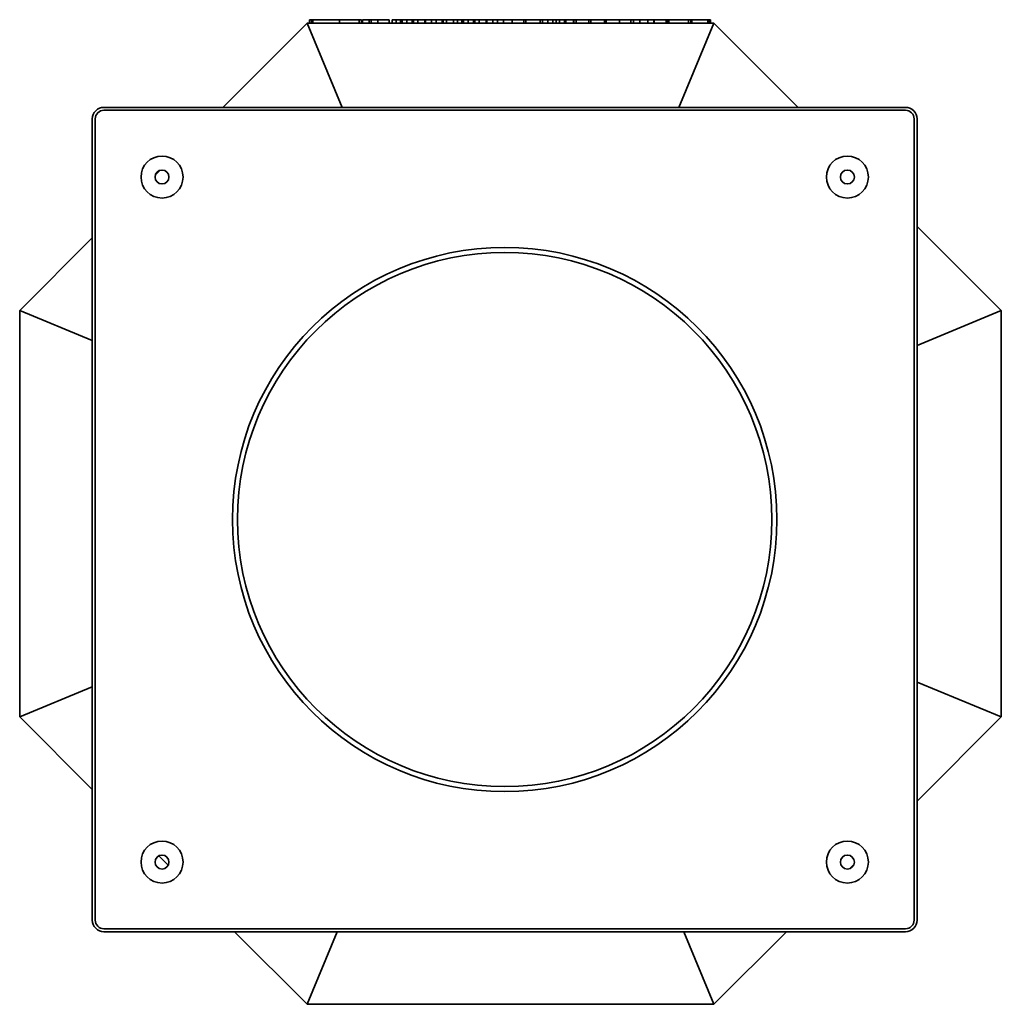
# Model space of a CAD drawing. Header units: millimetres. Extents: x 417 to 1262, y 170 to 1018.
import ezdxf

# ---------------------------------------------------------------- set-up
doc = ezdxf.new("R2010")
doc.units = ezdxf.units.MM
doc.header["$LTSCALE"] = 4
doc.layers.add('Krawędzie widoczne(ISO)', color=7, linetype='Continuous', lineweight=35, true_color=0x262659)

msp = doc.modelspace()

# ---------------------------------------------------------------- linework, layer by layer
at = {"layer": 'Krawędzie widoczne(ISO)'}
for p, q in [((667.08, 1018), (668.77, 1018)), ((667.08, 1015), (667.08, 1018)), ((668.77, 1018), (669.75, 1018)), ((668.77, 1015), (668.77, 1018)), ((669.75, 1018), (692.13, 1018)), ((669.75, 1015), (669.75, 1018)), ((692.13, 1018), (692.91, 1018)), ((692.91, 1018), (699.43, 1018)), ((692.91, 1015), (692.91, 1018)), ((699.43, 1018), (709.73, 1018)), ((709.73, 1018), (710.93, 1018)), ((709.73, 1015), (709.73, 1018)), ((710.93, 1018), (711.86, 1018)), ((711.86, 1015), (711.86, 1018)), ((712.59, 1018), (718.26, 1018)), ((712.59, 1015), (712.59, 1018)), ((718.26, 1018), (720.17, 1018)), ((718.26, 1015), (718.26, 1018)), ((720.17, 1018), (725.71, 1018)), ((720.17, 1015), (720.17, 1018)), ((725.71, 1018), (728.65, 1018)), ((725.71, 1015), (725.71, 1018)), ((728.65, 1018), (735.51, 1018)), ((735.51, 1015), (735.51, 1018)), ((738.08, 1018), (741.25, 1018)), ((738.08, 1015), (738.08, 1018)), ((741.25, 1018), (741.62, 1018)), ((741.62, 1015), (741.62, 1018)), ((741.62, 1018), (745.36, 1018)), ((745.36, 1015), (745.36, 1018)), ((745.36, 1018), (746.72, 1018)), ((746.72, 1015), (746.72, 1018)), ((746.72, 1018), (750.89, 1018)), ((750.89, 1015), (750.89, 1018)), ((750.89, 1018), (755.48, 1018)), ((755.48, 1018), (756.59, 1018)), ((755.48, 1015), (755.48, 1018)), ((756.59, 1018), (760.34, 1018)), ((756.59, 1015), (756.59, 1018)), ((760.34, 1015), (760.34, 1018)), ((760.34, 1018), (766.14, 1018)), ((766.14, 1015), (766.14, 1018)), ((766.14, 1018), (766.63, 1018)), ((766.63, 1018), (766.87, 1018)), ((766.63, 1015), (766.63, 1018)), ((766.87, 1018), (772.02, 1018)), ((766.87, 1015), (766.87, 1018)), ((772.02, 1018), (775.95, 1018)), ((772.02, 1015), (772.02, 1018)), ((775.95, 1018), (781.1, 1018)), ((775.95, 1015), (775.95, 1018)), ((781.1, 1018), (782.13, 1018)), ((781.1, 1015), (781.1, 1018)), ((782.13, 1015), (782.13, 1018)), ((782.13, 1018), (785.03, 1018)), ((785.03, 1015), (785.03, 1018)), ((785.03, 1018), (790.99, 1018)), ((790.99, 1018), (791.34, 1018)), ((790.99, 1015), (790.99, 1018)), ((791.34, 1018), (794.4, 1018)), ((794.4, 1018), (798.14, 1018)), ((794.4, 1015), (794.4, 1018)), ((798.14, 1018), (799.5, 1018)), ((798.14, 1015), (798.14, 1018)), ((799.5, 1018), (803.67, 1018)), ((799.5, 1015), (799.5, 1018)), ((803.67, 1018), (808.25, 1018)), ((803.67, 1015), (803.67, 1018)), ((808.25, 1018), (808.26, 1018)), ((808.25, 1015), (808.25, 1018)), ((808.26, 1018), (809.37, 1018)), ((808.26, 1015), (808.26, 1018)), ((809.37, 1018), (813.12, 1018)), ((809.37, 1015), (809.37, 1018)), ((813.12, 1018), (818.92, 1018)), ((813.12, 1015), (813.12, 1018)), ((818.92, 1018), (819.41, 1018)), ((818.92, 1015), (818.92, 1018)), ((819.41, 1018), (819.64, 1018)), ((819.41, 1015), (819.41, 1018)), ((819.64, 1015), (819.64, 1018)), ((819.64, 1018), (824.8, 1018)), ((824.8, 1015), (824.8, 1018)), ((824.8, 1018), (828.72, 1018)), ((828.72, 1015), (828.72, 1018)), ((828.72, 1018), (833.88, 1018)), ((833.88, 1018), (841.32, 1018)), ((833.88, 1015), (833.88, 1018)), ((841.32, 1018), (851.46, 1018)), ((841.32, 1015), (841.32, 1018)), ((851.46, 1018), (852.89, 1018)), ((851.46, 1015), (851.46, 1018)), ((852.89, 1018), (853.13, 1018)), ((853.13, 1015), (853.13, 1018)), ((853.13, 1018), (860.48, 1018)), ((860.48, 1018), (863.48, 1018)), ((863.48, 1018), (865.56, 1018)), ((865.56, 1018), (867.45, 1018)), ((865.56, 1015), (865.56, 1018)), ((867.45, 1015), (867.45, 1018)), ((867.45, 1018), (872.14, 1018)), ((872.14, 1018), (876.31, 1018)), ((872.14, 1015), (872.14, 1018)), ((876.31, 1018), (879.27, 1018)), ((876.31, 1015), (876.31, 1018)), ((879.27, 1018), (882.16, 1018)), ((879.27, 1015), (879.27, 1018)), ((882.16, 1018), (886.51, 1018)), ((882.16, 1015), (882.16, 1018)), ((886.51, 1018), (887.5, 1018)), ((886.51, 1015), (886.51, 1018)), ((887.5, 1015), (887.5, 1018)), ((887.5, 1018), (894.17, 1018)), ((894.17, 1018), (894.48, 1018)), ((894.17, 1015), (894.17, 1018)), ((894.48, 1018), (894.73, 1018)), ((894.48, 1015), (894.48, 1018)), ((894.73, 1018), (896.49, 1018)), ((896.49, 1018), (901.37, 1018)), ((896.49, 1015), (896.49, 1018)), ((901.37, 1018), (905.9, 1018)), ((905.9, 1018), (907.49, 1018)), ((907.49, 1015), (907.49, 1018)), ((907.49, 1018), (909.22, 1018)), ((909.22, 1015), (909.22, 1018)), ((909.22, 1018), (910.53, 1018)), ((910.53, 1018), (915.01, 1018)), ((915.01, 1018), (919.47, 1018)), ((919.47, 1018), (920.78, 1018)), ((920.78, 1018), (922.18, 1018)), ((920.78, 1015), (920.78, 1018)), ((922.18, 1018), (922.36, 1018)), ((922.36, 1015), (922.36, 1018)), ((922.36, 1018), (923.67, 1018)), ((923.67, 1018), (928.15, 1018)), ((928.15, 1018), (932.61, 1018)), ((932.61, 1018), (933.92, 1018)), ((933.92, 1018), (936.49, 1018)), ((933.92, 1015), (933.92, 1018)), ((936.49, 1018), (943.45, 1018)), ((943.45, 1015), (943.45, 1018)), ((943.45, 1018), (945.8, 1018)), ((945.8, 1015), (945.8, 1018)), ((945.8, 1018), (945.85, 1018)), ((945.85, 1018), (951.27, 1018)), ((945.85, 1015), (945.85, 1018)), ((951.27, 1018), (958.11, 1018)), ((951.27, 1015), (951.27, 1018)), ((958.11, 1018), (958.55, 1018)), ((958.11, 1015), (958.11, 1018)), ((958.55, 1018), (960.83, 1018)), ((960.83, 1018), (962.28, 1018)), ((962.28, 1018), (963.3, 1018)), ((963.3, 1015), (963.3, 1018)), ((963.62, 1015), (963.62, 1018)), ((963.62, 1018), (966.79, 1018)), ((966.79, 1018), (973.92, 1018)), ((973.92, 1015), (973.92, 1018)), ((973.92, 1018), (974.8, 1018)), ((974.8, 1015), (974.8, 1018)), ((974.8, 1018), (976.22, 1018)), ((976.22, 1015), (976.22, 1018)), ((976.32, 1015), (976.32, 1018)), ((976.32, 1018), (982.84, 1018)), ((982.84, 1018), (993.13, 1018)), ((993.13, 1015), (993.13, 1018)), ((993.13, 1018), (994.33, 1018)), ((994.33, 1018), (995.27, 1018)), ((995.27, 1015), (995.27, 1018)), ((995.41, 1015), (995.41, 1018)), ((995.41, 1018), (996.22, 1018)), ((996.22, 1015), (996.22, 1018)), ((996.22, 1018), (997.77, 1018)), ((997.77, 1018), (999.63, 1018)), ((999.63, 1018), (1002.79, 1018)), ((1002.79, 1018), (1010, 1018)), ((1010, 1015), (1010, 1018)), ((1010, 1018), (1010.51, 1018)), ((1010.51, 1015), (1010.51, 1018)), ((1010.51, 1018), (1011.32, 1018)), ((1011.32, 1015), (1011.32, 1018)), ((1011.32, 1018), (1012.3, 1018)), ((1012.3, 1015), (1012.3, 1018)), ((592.49, 942.5), (664.99, 1015)), ((695.03, 942.5), (664.99, 1015)), ((664.99, 1015), (1015.01, 1015)), ((984.97, 942.5), (1015.01, 1015)), ((1015.01, 1015), (1087.51, 942.5)), ((1180, 942.5), (490, 942.5)), ((490, 940), (1180, 940)), ((480, 932.5), (480, 242.5)), ((482.5, 242.5), (482.5, 932.5)), ((1187.5, 932.5), (1187.5, 242.5)), ((1190, 242.5), (1190, 932.5)), ((534.27, 884.27), (538.23, 888.23)), ((1190, 840), (1262.5, 767.5)), ((417.5, 767.5), (480, 830)), ((480, 741.61), (417.5, 767.5)), ((417.5, 417.49), (417.5, 767.5)), ((1262.5, 767.5), (1190, 737.47)), ((1262.5, 767.5), (1262.5, 417.49)), ((417.5, 417.49), (480, 443.38)), ((1190, 447.52), (1262.5, 417.49)), ((480, 354.99), (417.5, 417.49)), ((1262.5, 417.49), (1190, 344.99)), ((545.3, 289.69), (537.19, 297.8)), ((1135.73, 290.72), (1131.77, 286.76)), ((1180, 235), (490, 235)), ((490, 232.5), (1180, 232.5)), ((664.99, 170), (602.49, 232.5)), ((690.88, 232.5), (664.99, 170)), ((989.12, 232.5), (1015.01, 170)), ((1077.51, 232.5), (1015.01, 170)), ((1015.01, 170), (664.99, 170))]:
    msp.add_line(p, q, dxfattribs=at)
for centre, radius in [((540, 882.5), 18.08), ((1130, 882.5), 18.08), ((540, 882.5), 6), ((1130, 882.5), 6), ((835, 587.5), 234.33), ((835, 587.5), 230), ((540, 292.5), 18.08), ((1130, 292.5), 18.08), ((540, 292.5), 6), ((1130, 292.5), 6)]:
    msp.add_circle(centre, radius, dxfattribs=at)
for centre, radius, start, end in [((490, 932.5), 10, 90, 180), ((1180, 932.5), 10, 0, 90), ((490, 932.5), 7.5, 90, 180), ((1180, 932.5), 7.5, 0, 90), ((490, 242.5), 10, 180, 270), ((490, 242.5), 7.5, 180, 270), ((1180, 242.5), 7.5, 270, 0), ((1180, 242.5), 10, 270, 0)]:
    msp.add_arc(centre, radius, start, end, dxfattribs=at)

doc.saveas('drawing.dxf')
